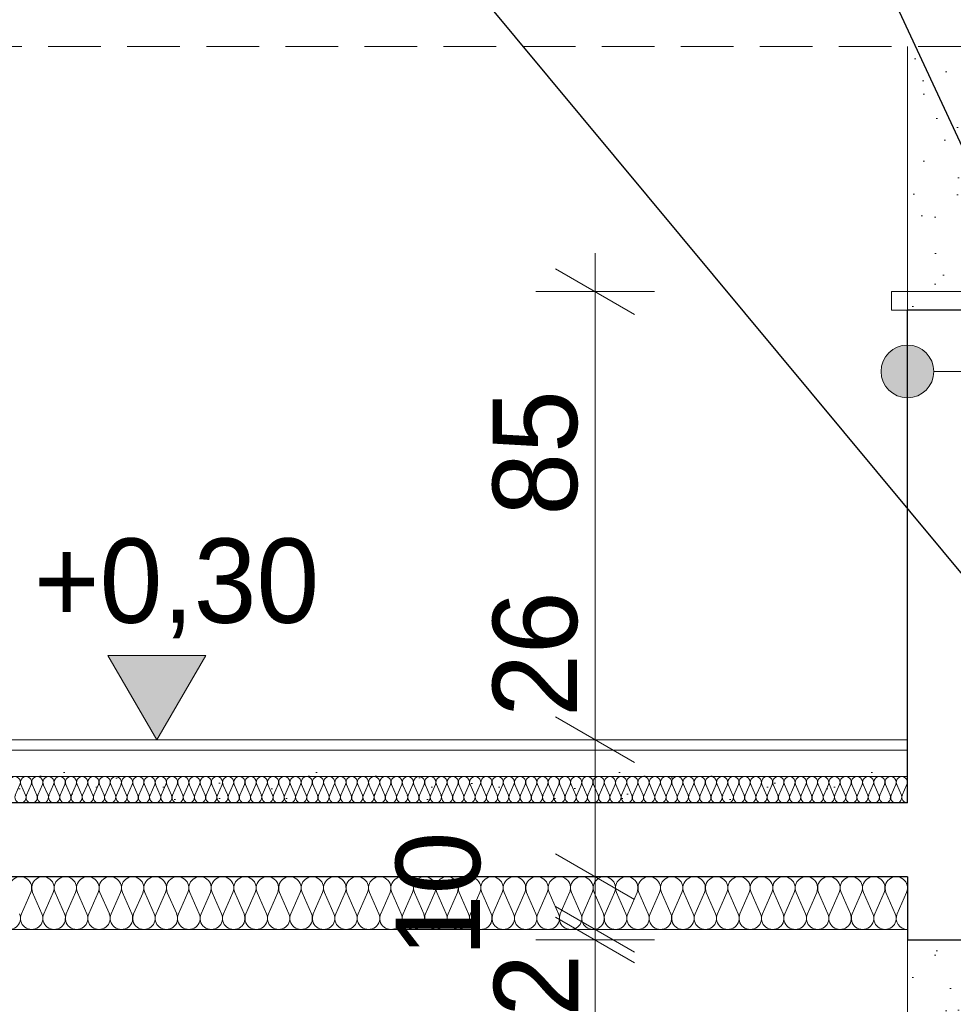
# Model space of a CAD drawing. Extents: x -264238 to -24649, y 31125 to 167795.
# Tile 17 of 256: x -237542 to -235771, y 78808 to 80676. Entities that reach past the tile are written whole.
import ezdxf

# ---------------------------------------------------------------- set-up
doc = ezdxf.new("R2010")
doc.units = 0
doc.header["$MEASUREMENT"] = 0
doc.linetypes.add('Krawędzie ukryte', pattern=[150, 100, -50])
for name, color, linetype, lineweight in [('A-Opisy_Nr_Pióra__21', 7, 'Continuous', 9), ('Arch opisy_Nr_Pióra__21', 7, 'Continuous', 9), ('Arch wymiary_Nr_Pióra__21', 7, 'Continuous', 9), ('arch wypelnienia_Nr_Pióra__101', 8, 'Continuous', 13), ('INWENT WYMIARY_Nr_Pióra__21', 7, 'Continuous', 9), ('INWENT.ŚCIANY_Nr_Pióra__1', 7, 'Continuous', 25), ('INWENT.ŚCIANY_Nr_Pióra__21', 7, 'Continuous', 9), ('INWENT.ŚCIANY_Nr_Pióra__5', 7, 'Continuous', 13), ('Istniejące stropy_Nr_Pióra__1', 7, 'Continuous', 25), ('Istniejące stropy_Nr_Pióra__5', 7, 'Continuous', 13)]:
    doc.layers.add(name, color=color, linetype=linetype, lineweight=lineweight)
for name, color, linetype in [('Arch ocieplenie', 7, 'Continuous'), ('Arch opisy', 7, 'Continuous'), ('Arch wymiary', 7, 'Continuous'), ('INWENT WYMIARY', 7, 'Continuous')]:
    doc.layers.add(name, color=color, linetype=linetype)
for name, color, linetype, lineweight, true_color in [('Arch ocieplenie_Nr_Pióra__25', 7, 'Continuous', 13, 0x40a5ff), ('Arch ocieplenie_Nr_Pióra__4', 7, 'Continuous', 9, 0x029e21), ('Arch okna_Nr_Pióra__4', 7, 'Continuous', 9, 0x029e21), ('Arch stropy_Nr_Pióra__25', 7, 'Continuous', 13, 0x40a5ff)]:
    doc.layers.add(name, color=color, linetype=linetype, lineweight=lineweight, true_color=true_color)
doc.styles.add('GENERATED_STYLE_1', font='txt')
doc.dimstyles.new('GENERATED_STYLE__13', dxfattribs={"dimtxt": 0.18, "dimasz": 273.6, "dimexe": 0.18, "dimexo": 0.0625, "dimgap": 0.09, "dimtad": 0, "dimtih": 1, "dimtoh": 1, "dimdec": 4, "dimzin": 0, "dimdsep": 46, "dimcen": 0.09, "dimadec": 0, "dimazin": 0, "dimtfac": 1, "dimtdec": 4, "dimtmove": 0, "dimatfit": 3, "dimldrblk": 'ARROWHEAD_5', "dimfxl": 0, "dimtolj": 1, "dimtzin": 0, "dimarcsym": 0})
doc.dimstyles.new('GENERATED_STYLE__15', dxfattribs={"dimtxt": 0.18, "dimasz": 145.92, "dimexe": 0.18, "dimexo": 0.0625, "dimgap": 0.09, "dimtad": 0, "dimtih": 1, "dimtoh": 1, "dimdec": 4, "dimzin": 0, "dimdsep": 46, "dimcen": 0.09, "dimadec": 0, "dimazin": 0, "dimtfac": 1, "dimtdec": 4, "dimtmove": 0, "dimatfit": 3, "dimldrblk": 'ARROWHEAD_5', "dimfxl": 0, "dimtolj": 1, "dimtzin": 0, "dimarcsym": 0})
doc.dimstyles.new('GENERATED_STYLE__2', dxfattribs={"dimtxt": 160.000002, "dimasz": 114, "dimexe": 0.18, "dimexo": 0, "dimgap": 0.09, "dimtad": 1, "dimdec": 0, "dimlfac": 0.1, "dimzin": 0, "dimdsep": 46, "dimtxsty": 'GENERATED_STYLE_1', "dimblk": 'ARROWHEAD_2', "dimblk1": 'ARROWHEAD_2', "dimblk2": 'ARROWHEAD_2', "dimcen": 0.09, "dimclrd": 7, "dimclre": 7, "dimclrt": 7, "dimazin": 0, "dimtfac": 1, "dimtdec": 4, "dimtmove": 0, "dimatfit": 3, "dimfxl": 0, "dimtolj": 1, "dimtzin": 0, "dimarcsym": 0})
pattern_1 = [(45, (0, 200), (-63.63961, 63.63961), [0, -60, 0, -90]), (110, (200, 200), (84.572336, 30.781813), [0, -44, 0, -76])]

# ---------------------------------------------------------------- blocks, each defined once
blk = doc.blocks.new('Izolacja cieplna 14_202', base_point=(-239138.4, 79189.6))
at = {"layer": 'Arch ocieplenie_Nr_Pióra__25', "linetype": 'Continuous'}
for p, q in [((-237550.8, 79204.5), (-237541.9, 79224.7)), ((-237540.1, 79224.7), (-237531.3, 79204.5)), ((-237529.5, 79204.5), (-237520.6, 79224.7)), ((-237518.8, 79224.7), (-237510, 79204.5)), ((-237508.2, 79204.5), (-237499.3, 79224.7)), ((-237497.6, 79224.7), (-237488.7, 79204.5)), ((-237486.9, 79204.5), (-237478, 79224.7)), ((-237476.3, 79224.7), (-237467.4, 79204.5)), ((-237465.6, 79204.5), (-237456.7, 79224.7)), ((-237455, 79224.7), (-237446.1, 79204.5)), ((-237444.3, 79204.5), (-237435.4, 79224.7)), ((-237433.7, 79224.7), (-237424.8, 79204.5)), ((-237423, 79204.5), (-237414.1, 79224.7)), ((-237412.4, 79224.7), (-237403.5, 79204.5)), ((-237401.7, 79204.5), (-237392.8, 79224.7)), ((-237391.1, 79224.7), (-237382.2, 79204.5)), ((-237380.4, 79204.5), (-237371.5, 79224.7)), ((-237369.8, 79224.7), (-237360.9, 79204.5)), ((-237359.1, 79204.5), (-237350.2, 79224.7)), ((-237348.5, 79224.7), (-237339.6, 79204.5)), ((-237337.8, 79204.5), (-237329, 79224.7)), ((-237327.2, 79224.7), (-237318.3, 79204.5)), ((-237316.5, 79204.5), (-237307.7, 79224.7)), ((-237305.9, 79224.7), (-237297, 79204.5)), ((-237295.2, 79204.5), (-237286.4, 79224.7)), ((-237284.6, 79224.7), (-237275.7, 79204.5)), ((-237273.9, 79204.5), (-237265.1, 79224.7)), ((-237263.3, 79224.7), (-237254.4, 79204.5)), ((-237252.6, 79204.5), (-237243.8, 79224.7)), ((-237242, 79224.7), (-237233.1, 79204.5)), ((-237231.3, 79204.5), (-237222.5, 79224.7)), ((-237220.7, 79224.7), (-237211.8, 79204.5)), ((-237210, 79204.5), (-237201.2, 79224.7)), ((-237199.4, 79224.7), (-237190.5, 79204.5)), ((-237188.7, 79204.5), (-237179.9, 79224.7)), ((-237178.1, 79224.7), (-237169.2, 79204.5)), ((-237167.4, 79204.5), (-237158.6, 79224.7)), ((-237156.8, 79224.7), (-237147.9, 79204.5)), ((-237146.1, 79204.5), (-237137.3, 79224.7)), ((-237135.5, 79224.7), (-237126.6, 79204.5)), ((-237124.8, 79204.5), (-237116, 79224.7)), ((-237114.2, 79224.7), (-237105.3, 79204.5)), ((-237103.5, 79204.5), (-237094.7, 79224.7)), ((-237092.9, 79224.7), (-237084, 79204.5)), ((-237082.2, 79204.5), (-237073.4, 79224.7)), ((-237071.6, 79224.7), (-237062.7, 79204.5)), ((-237060.9, 79204.5), (-237052.1, 79224.7)), ((-237050.3, 79224.7), (-237041.4, 79204.5)), ((-237039.6, 79204.5), (-237030.8, 79224.7)), ((-237029, 79224.7), (-237020.1, 79204.5)), ((-237018.3, 79204.5), (-237009.5, 79224.7)), ((-237007.7, 79224.7), (-236998.8, 79204.5)), ((-236997, 79204.5), (-236988.2, 79224.7)), ((-236986.4, 79224.7), (-236977.5, 79204.5)), ((-236975.7, 79204.5), (-236966.9, 79224.7)), ((-236965.1, 79224.7), (-236956.2, 79204.5)), ((-236954.4, 79204.5), (-236945.6, 79224.7)), ((-236943.8, 79224.7), (-236934.9, 79204.5)), ((-236933.1, 79204.5), (-236924.3, 79224.7)), ((-236922.5, 79224.7), (-236913.6, 79204.5)), ((-236911.8, 79204.5), (-236903, 79224.7)), ((-236901.2, 79224.7), (-236892.3, 79204.5)), ((-236890.5, 79204.5), (-236881.7, 79224.7)), ((-236879.9, 79224.7), (-236871, 79204.5)), ((-236869.2, 79204.5), (-236860.4, 79224.7)), ((-236858.6, 79224.7), (-236849.7, 79204.5)), ((-236847.9, 79204.5), (-236839.1, 79224.7)), ((-236837.3, 79224.7), (-236828.4, 79204.5)), ((-236826.6, 79204.5), (-236817.8, 79224.7)), ((-236816, 79224.7), (-236807.1, 79204.5)), ((-236805.3, 79204.5), (-236796.5, 79224.7)), ((-236794.7, 79224.7), (-236785.8, 79204.5)), ((-236784, 79204.5), (-236775.2, 79224.7)), ((-236773.4, 79224.7), (-236764.5, 79204.5)), ((-236762.7, 79204.5), (-236753.9, 79224.7)), ((-236752.1, 79224.7), (-236743.2, 79204.5)), ((-236741.4, 79204.5), (-236732.6, 79224.7)), ((-236730.8, 79224.7), (-236721.9, 79204.5)), ((-236720.1, 79204.5), (-236711.3, 79224.7)), ((-236709.5, 79224.7), (-236700.6, 79204.5)), ((-236698.8, 79204.5), (-236690, 79224.7)), ((-236688.2, 79224.7), (-236679.3, 79204.5)), ((-236677.6, 79204.5), (-236668.7, 79224.7)), ((-236666.9, 79224.7), (-236658, 79204.5)), ((-236656.3, 79204.5), (-236647.4, 79224.7)), ((-236645.6, 79224.7), (-236636.7, 79204.5)), ((-236635, 79204.5), (-236626.1, 79224.7)), ((-236624.3, 79224.7), (-236615.4, 79204.5)), ((-236613.7, 79204.5), (-236604.8, 79224.7)), ((-236603, 79224.7), (-236594.1, 79204.5)), ((-236592.4, 79204.5), (-236583.5, 79224.7)), ((-236581.7, 79224.7), (-236572.8, 79204.5)), ((-236571.1, 79204.5), (-236562.2, 79224.7)), ((-236560.4, 79224.7), (-236551.5, 79204.5)), ((-236549.8, 79204.5), (-236540.9, 79224.7)), ((-236539.1, 79224.7), (-236530.2, 79204.5)), ((-236528.5, 79204.5), (-236519.6, 79224.7)), ((-236517.8, 79224.7), (-236509, 79204.5)), ((-236507.2, 79204.5), (-236498.3, 79224.7)), ((-236496.5, 79224.7), (-236487.7, 79204.5)), ((-236485.9, 79204.5), (-236477, 79224.7)), ((-236475.2, 79224.7), (-236466.4, 79204.5)), ((-236464.6, 79204.5), (-236455.7, 79224.7)), ((-236453.9, 79224.7), (-236445.1, 79204.5)), ((-236443.3, 79204.5), (-236434.4, 79224.7)), ((-236432.6, 79224.7), (-236423.8, 79204.5)), ((-236422, 79204.5), (-236413.1, 79224.7)), ((-236411.3, 79224.7), (-236402.5, 79204.5)), ((-236400.7, 79204.5), (-236391.8, 79224.7)), ((-236390, 79224.7), (-236381.2, 79204.5)), ((-236379.4, 79204.5), (-236370.5, 79224.7)), ((-236368.7, 79224.7), (-236359.9, 79204.5)), ((-236358.1, 79204.5), (-236349.2, 79224.7)), ((-236347.4, 79224.7), (-236338.6, 79204.5)), ((-236336.8, 79204.5), (-236327.9, 79224.7)), ((-236326.1, 79224.7), (-236317.3, 79204.5)), ((-236315.5, 79204.5), (-236306.6, 79224.7)), ((-236304.8, 79224.7), (-236296, 79204.5)), ((-236294.2, 79204.5), (-236285.3, 79224.7)), ((-236283.5, 79224.7), (-236274.7, 79204.5)), ((-236272.9, 79204.5), (-236264, 79224.7)), ((-236262.2, 79224.7), (-236253.4, 79204.5)), ((-236251.6, 79204.5), (-236242.7, 79224.7)), ((-236240.9, 79224.7), (-236232.1, 79204.5)), ((-236230.3, 79204.5), (-236221.4, 79224.7)), ((-236219.6, 79224.7), (-236210.8, 79204.5)), ((-236209, 79204.5), (-236200.1, 79224.7)), ((-236198.3, 79224.7), (-236189.5, 79204.5)), ((-236187.7, 79204.5), (-236178.8, 79224.7)), ((-236177, 79224.7), (-236168.2, 79204.5)), ((-236166.4, 79204.5), (-236157.5, 79224.7)), ((-236155.7, 79224.7), (-236146.9, 79204.5)), ((-236145.1, 79204.5), (-236136.2, 79224.7)), ((-236134.4, 79224.7), (-236125.6, 79204.5)), ((-236123.8, 79204.5), (-236114.9, 79224.7)), ((-236113.1, 79224.7), (-236104.3, 79204.5)), ((-236102.5, 79204.5), (-236093.6, 79224.7)), ((-236091.8, 79224.7), (-236083, 79204.5)), ((-236081.2, 79204.5), (-236072.3, 79224.7)), ((-236070.5, 79224.7), (-236061.7, 79204.5)), ((-236059.9, 79204.5), (-236051, 79224.7)), ((-236049.2, 79224.7), (-236040.4, 79204.5)), ((-236038.6, 79204.5), (-236029.7, 79224.7)), ((-236027.9, 79224.7), (-236019.1, 79204.5)), ((-236017.3, 79204.5), (-236008.4, 79224.7)), ((-236006.6, 79224.7), (-235997.8, 79204.5)), ((-235996, 79204.5), (-235987.1, 79224.7)), ((-235985.3, 79224.7), (-235976.5, 79204.5)), ((-235974.7, 79204.5), (-235965.8, 79224.7)), ((-235964, 79224.7), (-235955.2, 79204.5)), ((-235953.4, 79204.5), (-235944.5, 79224.7)), ((-235942.7, 79224.7), (-235933.9, 79204.5)), ((-235932.1, 79204.5), (-235923.2, 79224.7)), ((-235921.4, 79224.7), (-235912.6, 79204.5)), ((-235910.8, 79204.5), (-235901.9, 79224.7)), ((-235900.1, 79224.7), (-235891.3, 79204.5)), ((-235889.5, 79204.5), (-235880.6, 79224.7)), ((-235878.8, 79224.7), (-235870, 79204.5)), ((-235868.2, 79204.5), (-235859.3, 79224.7))]:
    blk.add_line(p, q, dxfattribs=at)
for centre, start_param, end_param in [((-237551.7, 79228.9), 5.870392, 9.837571), ((-237530.4, 79228.9), 5.870392, 9.837571), ((-237509.1, 79228.9), 5.870392, 9.837571), ((-237487.8, 79228.9), 5.870392, 9.837571), ((-237466.5, 79228.9), 5.870392, 9.837571), ((-237445.2, 79228.9), 5.870392, 9.837571), ((-237423.9, 79228.9), 5.870392, 9.837571), ((-237402.6, 79228.9), 5.870392, 9.837571), ((-237381.3, 79228.9), 5.870392, 9.837571), ((-237360, 79228.9), 5.870392, 9.837571), ((-237338.7, 79228.9), 5.870392, 9.837571), ((-237317.4, 79228.9), 5.870392, 9.837571), ((-237296.1, 79228.9), 5.870392, 9.837571), ((-237274.8, 79228.9), 5.870392, 9.837571), ((-237253.5, 79228.9), 5.870392, 9.837571), ((-237232.2, 79228.9), 5.870392, 9.837571), ((-237210.9, 79228.9), 5.870392, 9.837571), ((-237189.6, 79228.9), 5.870392, 9.837571), ((-237168.3, 79228.9), 5.870392, 9.837571), ((-237147, 79228.9), 5.870392, 9.837571), ((-237125.7, 79228.9), 5.870392, 9.837571), ((-237104.4, 79228.9), 5.870392, 9.837571), ((-237083.1, 79228.9), 5.870392, 9.837571), ((-237061.8, 79228.9), 5.870392, 9.837571), ((-237040.5, 79228.9), 5.870392, 9.837571), ((-237019.2, 79228.9), 5.870392, 9.837571), ((-236997.9, 79228.9), 5.870392, 9.837571), ((-236976.6, 79228.9), 5.870392, 9.837571), ((-236955.3, 79228.9), 5.870392, 9.837571), ((-236934, 79228.9), 5.870392, 9.837571), ((-236912.7, 79228.9), 5.870392, 9.837571), ((-236891.4, 79228.9), 5.870392, 9.837571), ((-236870.1, 79228.9), 5.870392, 9.837571), ((-236848.8, 79228.9), 5.870392, 9.837571), ((-236827.5, 79228.9), 5.870392, 9.837571), ((-236806.2, 79228.9), 5.870392, 9.837571), ((-236784.9, 79228.9), 5.870392, 9.837571), ((-236763.6, 79228.9), 5.870392, 9.837571), ((-236742.3, 79228.9), 5.870392, 9.837571), ((-236721, 79228.9), 5.870392, 9.837571), ((-236699.7, 79228.9), 5.870392, 9.837571), ((-236678.4, 79228.9), 5.870392, 9.837571), ((-236657.1, 79228.9), 5.870392, 9.837571), ((-236635.8, 79228.9), 5.870392, 9.837571), ((-236614.5, 79228.9), 5.870392, 9.837571), ((-236593.3, 79228.9), 5.870392, 9.837571), ((-236572, 79228.9), 5.870392, 9.837571), ((-236550.7, 79228.9), 5.870392, 9.837571), ((-236529.4, 79228.9), 5.870392, 9.837571), ((-236508.1, 79228.9), 5.870392, 9.837571), ((-236486.8, 79228.9), 5.870392, 9.837571), ((-236465.5, 79228.9), 5.870392, 9.837571), ((-236444.2, 79228.9), 5.870392, 9.837571), ((-236422.9, 79228.9), 5.870392, 9.837571), ((-236401.6, 79228.9), 5.870392, 9.837571), ((-236380.3, 79228.9), 5.870392, 9.837571), ((-236359, 79228.9), 5.870392, 9.837571), ((-236337.7, 79228.9), 5.870392, 9.837571), ((-236316.4, 79228.9), 5.870392, 9.837571), ((-236295.1, 79228.9), 5.870392, 9.837571), ((-236273.8, 79228.9), 5.870392, 9.837571), ((-236252.5, 79228.9), 5.870392, 9.837571), ((-236231.2, 79228.9), 5.870392, 9.837571), ((-236209.9, 79228.9), 5.870392, 9.837571), ((-236188.6, 79228.9), 5.870392, 9.837571), ((-236167.3, 79228.9), 5.870392, 9.837571), ((-236146, 79228.9), 5.870392, 9.837571), ((-236124.7, 79228.9), 5.870392, 9.837571), ((-236103.4, 79228.9), 5.870392, 9.837571), ((-236082.1, 79228.9), 5.870392, 9.837571), ((-236060.8, 79228.9), 5.870392, 9.837571), ((-236039.5, 79228.9), 5.870392, 9.837571), ((-236018.2, 79228.9), 5.870392, 9.837571), ((-235996.9, 79228.9), 5.870392, 9.837571), ((-235975.6, 79228.9), 5.870392, 9.837571), ((-235954.3, 79228.9), 5.870392, 9.837571), ((-235933, 79228.9), 5.870392, 9.837571), ((-235911.7, 79228.9), 5.870392, 9.837571), ((-235890.4, 79228.9), 5.870392, 9.837571), ((-235869.1, 79228.9), 5.870392, 9.837571), ((-237541, 79200.2), 2.7288, 6.695979), ((-237519.7, 79200.2), 2.7288, 6.695979), ((-237498.4, 79200.2), 2.7288, 6.695979), ((-237477.1, 79200.2), 2.7288, 6.695979), ((-237455.8, 79200.2), 2.7288, 6.695979), ((-237434.5, 79200.2), 2.7288, 6.695979), ((-237413.3, 79200.2), 2.7288, 6.695979), ((-237392, 79200.2), 2.7288, 6.695979), ((-237370.7, 79200.2), 2.7288, 6.695979), ((-237349.4, 79200.2), 2.7288, 6.695979), ((-237328.1, 79200.2), 2.7288, 6.695979), ((-237306.8, 79200.2), 2.7288, 6.695979), ((-237285.5, 79200.2), 2.7288, 6.695979), ((-237264.2, 79200.2), 2.7288, 6.695979), ((-237242.9, 79200.2), 2.7288, 6.695979), ((-237221.6, 79200.2), 2.7288, 6.695979), ((-237200.3, 79200.2), 2.7288, 6.695979), ((-237179, 79200.2), 2.7288, 6.695979), ((-237157.7, 79200.2), 2.7288, 6.695979), ((-237136.4, 79200.2), 2.7288, 6.695979), ((-237115.1, 79200.2), 2.7288, 6.695979), ((-237093.8, 79200.2), 2.7288, 6.695979), ((-237072.5, 79200.2), 2.7288, 6.695979), ((-237051.2, 79200.2), 2.7288, 6.695979), ((-237029.9, 79200.2), 2.7288, 6.695979), ((-237008.6, 79200.2), 2.7288, 6.695979), ((-236987.3, 79200.2), 2.7288, 6.695979), ((-236966, 79200.2), 2.7288, 6.695979), ((-236944.7, 79200.2), 2.7288, 6.695979), ((-236923.4, 79200.2), 2.7288, 6.695979), ((-236902.1, 79200.2), 2.7288, 6.695979), ((-236880.8, 79200.2), 2.7288, 6.695979), ((-236859.5, 79200.2), 2.7288, 6.695979), ((-236838.2, 79200.2), 2.7288, 6.695979), ((-236816.9, 79200.2), 2.7288, 6.695979), ((-236795.6, 79200.2), 2.7288, 6.695979), ((-236774.3, 79200.2), 2.7288, 6.695979), ((-236753, 79200.2), 2.7288, 6.695979), ((-236731.7, 79200.2), 2.7288, 6.695979), ((-236710.4, 79200.2), 2.7288, 6.695979), ((-236689.1, 79200.2), 2.7288, 6.695979), ((-236667.8, 79200.2), 2.7288, 6.695979), ((-236646.5, 79200.2), 2.7288, 6.695979), ((-236625.2, 79200.2), 2.7288, 6.695979), ((-236603.9, 79200.2), 2.7288, 6.695979), ((-236582.6, 79200.2), 2.7288, 6.695979), ((-236561.3, 79200.2), 2.7288, 6.695979), ((-236540, 79200.2), 2.7288, 6.695979), ((-236518.7, 79200.2), 2.7288, 6.695979), ((-236497.4, 79200.2), 2.7288, 6.695979), ((-236476.1, 79200.2), 2.7288, 6.695979), ((-236454.8, 79200.2), 2.7288, 6.695979), ((-236433.5, 79200.2), 2.7288, 6.695979), ((-236412.2, 79200.2), 2.7288, 6.695979), ((-236390.9, 79200.2), 2.7288, 6.695979), ((-236369.6, 79200.2), 2.7288, 6.695979), ((-236348.3, 79200.2), 2.7288, 6.695979), ((-236327, 79200.2), 2.7288, 6.695979), ((-236305.7, 79200.2), 2.7288, 6.695979), ((-236284.4, 79200.2), 2.7288, 6.695979), ((-236263.1, 79200.2), 2.7288, 6.695979), ((-236241.8, 79200.2), 2.7288, 6.695979), ((-236220.5, 79200.2), 2.7288, 6.695979), ((-236199.2, 79200.2), 2.7288, 6.695979), ((-236177.9, 79200.2), 2.7288, 6.695979), ((-236156.6, 79200.2), 2.7288, 6.695979), ((-236135.3, 79200.2), 2.7288, 6.695979), ((-236114, 79200.2), 2.7288, 6.695979), ((-236092.7, 79200.2), 2.7288, 6.695979), ((-236071.4, 79200.2), 2.7288, 6.695979), ((-236050.1, 79200.2), 2.7288, 6.695979), ((-236028.8, 79200.2), 2.7288, 6.695979), ((-236007.5, 79200.2), 2.7288, 6.695979), ((-235986.2, 79200.2), 2.7288, 6.695979), ((-235964.9, 79200.2), 2.7288, 6.695979), ((-235943.6, 79200.2), 2.7288, 6.695979), ((-235922.3, 79200.2), 2.7288, 6.695979), ((-235901, 79200.2), 2.7288, 6.695979), ((-235879.7, 79200.2), 2.7288, 6.695979), ((-235858.4, 79200.2), 2.7288, 4.712389)]:
    blk.add_ellipse(centre, major_axis=(10.6, 0), ratio=0.99855, start_param=start_param, end_param=end_param, dxfattribs=at)
blk = doc.blocks.new('Izolacja cieplna 14_208', base_point=(-235858.4, 78949.6))
at = {"layer": 'Arch ocieplenie_Nr_Pióra__4', "linetype": 'Continuous'}
for p, q in [((-237521.5, 79019.8), (-237539.3, 78979.4)), ((-237500.2, 78979.4), (-237518, 79019.8)), ((-237478.9, 79019.8), (-237496.7, 78979.4)), ((-237457.6, 78979.4), (-237475.4, 79019.8)), ((-237436.3, 79019.8), (-237454.1, 78979.4)), ((-237415, 78979.4), (-237432.8, 79019.8)), ((-237393.7, 79019.8), (-237411.5, 78979.4)), ((-237372.4, 78979.4), (-237390.2, 79019.8)), ((-237351.1, 79019.8), (-237368.9, 78979.4)), ((-237329.8, 78979.4), (-237347.6, 79019.8)), ((-237308.5, 79019.8), (-237326.3, 78979.4)), ((-237287.2, 78979.4), (-237305, 79019.8)), ((-237265.9, 79019.8), (-237283.7, 78979.4)), ((-237244.6, 78979.4), (-237262.4, 79019.8)), ((-237223.4, 79019.8), (-237241.1, 78979.4)), ((-237202.1, 78979.4), (-237219.8, 79019.8)), ((-237180.8, 79019.8), (-237198.5, 78979.4)), ((-237159.5, 78979.4), (-237177.2, 79019.8)), ((-237138.2, 79019.8), (-237155.9, 78979.4)), ((-237116.9, 78979.4), (-237134.6, 79019.8)), ((-237095.6, 79019.8), (-237113.3, 78979.4)), ((-237074.3, 78979.4), (-237092, 79019.8)), ((-237053, 79019.8), (-237070.7, 78979.4)), ((-237031.7, 78979.4), (-237049.4, 79019.8)), ((-237010.4, 79019.8), (-237028.1, 78979.4)), ((-236989.1, 78979.4), (-237006.8, 79019.8)), ((-236967.8, 79019.8), (-236985.5, 78979.4)), ((-236946.5, 78979.4), (-236964.2, 79019.8)), ((-236925.2, 79019.8), (-236942.9, 78979.4)), ((-236903.9, 78979.4), (-236921.6, 79019.8)), ((-236882.6, 79019.8), (-236900.3, 78979.4)), ((-236861.3, 78979.4), (-236879, 79019.8)), ((-236840, 79019.8), (-236857.7, 78979.4)), ((-236818.7, 78979.4), (-236836.4, 79019.8)), ((-236797.4, 79019.8), (-236815.1, 78979.4)), ((-236776.1, 78979.4), (-236793.8, 79019.8)), ((-236754.8, 79019.8), (-236772.5, 78979.4)), ((-236733.5, 78979.4), (-236751.2, 79019.8)), ((-236712.2, 79019.8), (-236729.9, 78979.4)), ((-236690.9, 78979.4), (-236708.6, 79019.8)), ((-236669.6, 79019.8), (-236687.3, 78979.4)), ((-236648.3, 78979.4), (-236666, 79019.8)), ((-236627, 79019.8), (-236644.7, 78979.4)), ((-236605.7, 78979.4), (-236623.4, 79019.8)), ((-236584.4, 79019.8), (-236602.1, 78979.4)), ((-236563.1, 78979.4), (-236580.8, 79019.8)), ((-236541.8, 79019.8), (-236559.5, 78979.4)), ((-236520.5, 78979.4), (-236538.2, 79019.8)), ((-236499.2, 79019.8), (-236516.9, 78979.4)), ((-236477.9, 78979.4), (-236495.6, 79019.8)), ((-236456.6, 79019.8), (-236474.3, 78979.4)), ((-236435.3, 78979.4), (-236453, 79019.8)), ((-236414, 79019.8), (-236431.7, 78979.4)), ((-236392.7, 78979.4), (-236410.4, 79019.8)), ((-236371.4, 79019.8), (-236389.1, 78979.4)), ((-236350.1, 78979.4), (-236367.8, 79019.8)), ((-236328.8, 79019.8), (-236346.5, 78979.4)), ((-236307.5, 78979.4), (-236325.2, 79019.8)), ((-236286.2, 79019.8), (-236303.9, 78979.4)), ((-236264.9, 78979.4), (-236282.6, 79019.8)), ((-236243.6, 79019.8), (-236261.3, 78979.4)), ((-236222.3, 78979.4), (-236240, 79019.8)), ((-236201, 79019.8), (-236218.7, 78979.4)), ((-236179.7, 78979.4), (-236197.4, 79019.8)), ((-236158.4, 79019.8), (-236176.1, 78979.4)), ((-236137.1, 78979.4), (-236154.8, 79019.8)), ((-236115.8, 79019.8), (-236133.5, 78979.4)), ((-236094.5, 78979.4), (-236112.2, 79019.8)), ((-236073.2, 79019.8), (-236090.9, 78979.4)), ((-236051.9, 78979.4), (-236069.6, 79019.8)), ((-236030.6, 79019.8), (-236048.3, 78979.4)), ((-236009.3, 78979.4), (-236027, 79019.8)), ((-235988, 79019.8), (-236005.7, 78979.4)), ((-235966.7, 78979.4), (-235984.4, 79019.8)), ((-235945.4, 79019.8), (-235963.1, 78979.4)), ((-235924.1, 78979.4), (-235941.8, 79019.8)), ((-235902.8, 79019.8), (-235920.6, 78979.4)), ((-235881.5, 78979.4), (-235899.3, 79019.8)), ((-235860.2, 79019.8), (-235878, 78979.4))]:
    blk.add_line(p, q, dxfattribs=at)
for centre, start_param, end_param in [((-237541, 79028.3), 2.728799, 6.695979), ((-237498.4, 79028.3), 2.728799, 6.695979), ((-237455.8, 79028.3), 2.728799, 6.695979), ((-237413.2, 79028.3), 2.728799, 6.695979), ((-237370.7, 79028.3), 2.728799, 6.695979), ((-237328.1, 79028.3), 2.728799, 6.695979), ((-237285.5, 79028.3), 2.728799, 6.695979), ((-237242.9, 79028.3), 2.728799, 6.695979), ((-237200.3, 79028.3), 2.728799, 6.695979), ((-237157.7, 79028.3), 2.728799, 6.695979), ((-237115.1, 79028.3), 2.728799, 6.695979), ((-237072.5, 79028.3), 2.728799, 6.695979), ((-237029.9, 79028.3), 2.728799, 6.695979), ((-236987.3, 79028.3), 2.728799, 6.695979), ((-236944.7, 79028.3), 2.728799, 6.695979), ((-236902.1, 79028.3), 2.728799, 6.695979), ((-236859.5, 79028.3), 2.728799, 6.695979), ((-236816.9, 79028.3), 2.728799, 6.695979), ((-236774.3, 79028.3), 2.728799, 6.695979), ((-236731.7, 79028.3), 2.728799, 6.695979), ((-236689.1, 79028.3), 2.728799, 6.695979), ((-236646.5, 79028.3), 2.728799, 6.695979), ((-236603.9, 79028.3), 2.728799, 6.695979), ((-236561.3, 79028.3), 2.728799, 6.695979), ((-236518.7, 79028.3), 2.728799, 6.695979), ((-236476.1, 79028.3), 2.728799, 6.695979), ((-236433.5, 79028.3), 2.728799, 6.695979), ((-236390.9, 79028.3), 2.728799, 6.695979), ((-236348.3, 79028.3), 2.728799, 6.695979), ((-236305.7, 79028.3), 2.728799, 6.695979), ((-236263.1, 79028.3), 2.728799, 6.695979), ((-236220.5, 79028.3), 2.728799, 6.695979), ((-236177.9, 79028.3), 2.728799, 6.695979), ((-236135.3, 79028.3), 2.728799, 6.695979), ((-236092.7, 79028.3), 2.728799, 6.695979), ((-236050.1, 79028.3), 2.728799, 6.695979), ((-236007.5, 79028.3), 2.728799, 6.695979), ((-235964.9, 79028.3), 2.728799, 6.695979), ((-235922.3, 79028.3), 2.728799, 6.695979), ((-235879.7, 79028.3), 2.728799, 6.695979), ((-237562.3, 78970.8), 5.870392, 9.837571), ((-237519.7, 78970.8), 5.870392, 9.837571), ((-237477.1, 78970.8), 5.870392, 9.837571), ((-237434.5, 78970.8), 5.870392, 9.837571), ((-237392, 78970.8), 5.870392, 9.837571), ((-237349.4, 78970.8), 5.870392, 9.837571), ((-237306.8, 78970.8), 5.870392, 9.837571), ((-237264.2, 78970.8), 5.870392, 9.837571), ((-237221.6, 78970.8), 5.870392, 9.837571), ((-237179, 78970.8), 5.870392, 9.837571), ((-237136.4, 78970.8), 5.870392, 9.837571), ((-237093.8, 78970.8), 5.870392, 9.837571), ((-237051.2, 78970.8), 5.870392, 9.837571), ((-237008.6, 78970.8), 5.870392, 9.837571), ((-236966, 78970.8), 5.870392, 9.837571), ((-236923.4, 78970.8), 5.870392, 9.837571), ((-236880.8, 78970.8), 5.870392, 9.837571), ((-236838.2, 78970.8), 5.870392, 9.837571), ((-236795.6, 78970.8), 5.870392, 9.837571), ((-236753, 78970.8), 5.870392, 9.837571), ((-236710.4, 78970.8), 5.870392, 9.837571), ((-236667.8, 78970.8), 5.870392, 9.837571), ((-236625.2, 78970.8), 5.870392, 9.837571), ((-236582.6, 78970.8), 5.870392, 9.837571), ((-236540, 78970.8), 5.870392, 9.837571), ((-236497.4, 78970.8), 5.870392, 9.837571), ((-236454.8, 78970.8), 5.870392, 9.837571), ((-236412.2, 78970.8), 5.870392, 9.837571), ((-236369.6, 78970.8), 5.870392, 9.837571), ((-236327, 78970.8), 5.870392, 9.837571), ((-236284.4, 78970.8), 5.870392, 9.837571), ((-236241.8, 78970.8), 5.870392, 9.837571), ((-236199.2, 78970.8), 5.870392, 9.837571), ((-236156.6, 78970.8), 5.870392, 9.837571), ((-236114, 78970.8), 5.870392, 9.837571), ((-236071.4, 78970.8), 5.870392, 9.837571), ((-236028.8, 78970.8), 5.870392, 9.837571), ((-235986.2, 78970.8), 5.870392, 9.837571), ((-235943.6, 78970.8), 5.870392, 9.837571), ((-235901, 78970.8), 5.870392, 9.837571), ((-235858.4, 78970.8), 5.870392, 7.853982)]:
    blk.add_ellipse(centre, major_axis=(-21.3, 0), ratio=0.99855, start_param=start_param, end_param=end_param, dxfattribs=at)
blk = doc.blocks.new('Linia_104', base_point=(-235858.4, 80008.2))
at = {"layer": 'Arch opisy_Nr_Pióra__21', "linetype": 'Continuous'}
for points in [[(-235808.4, 80008.2), (-235812.3, 80027.3), (-235823.1, 80043.5), (-235839.3, 80054.4), (-235858.4, 80058.2), (-235877.6, 80054.4), (-235893.8, 80043.5), (-235904.6, 80027.3), (-235908.4, 80008.2), (-235904.6, 79989), (-235893.8, 79972.8), (-235877.6, 79962), (-235858.4, 79958.2), (-235839.3, 79962), (-235823.1, 79972.8), (-235812.3, 79989)], [(-235188.4, 80008.2), (-235192.3, 80027.3), (-235203.1, 80043.5), (-235219.3, 80054.4), (-235238.4, 80058.2), (-235257.6, 80054.4), (-235273.8, 80043.5), (-235284.6, 80027.3), (-235288.4, 80008.2), (-235284.6, 79989), (-235273.8, 79972.8), (-235257.6, 79962), (-235238.4, 79958.2), (-235219.3, 79962), (-235203.1, 79972.8), (-235192.3, 79989)]]:
    blk.add_hatch(color=256, dxfattribs=at).paths.add_polyline_path(points, flags=0)
blk.add_line((-235808.4, 80008.2), (-235288.4, 80008.2), dxfattribs=at)
for centre in [(-235858.4, 80008.2), (-235238.4, 80008.2)]:
    blk.add_circle(centre, 50, dxfattribs=at)
blk = doc.blocks.new('Wymiary_64', base_point=(-237282.3, 79309.6))
at = {"layer": 'INWENT WYMIARY_Nr_Pióra__21', "linetype": 'Continuous'}
blk.add_hatch(color=256, dxfattribs=at).paths.add_polyline_path([(-237282.3, 79309.6), (-237375.1, 79469.6), (-237189.5, 79469.6)], flags=0)
for p, q in [((-237282.3, 79309.6), (-237375.1, 79469.6)), ((-237375.1, 79469.6), (-237189.5, 79469.6)), ((-237189.5, 79469.6), (-237282.3, 79309.6)), ((-237282.3, 79309.6), (-237402.3, 79309.6)), ((-237282.3, 79309.6), (-237162.3, 79309.6))]:
    blk.add_line(p, q, dxfattribs=at)
at = {"layer": 'INWENT WYMIARY_Nr_Pióra__21', "insert": (-237515.7, 79501.6), "char_height": 160, "attachment_point": 7, "style": 'GENERATED_STYLE_1'}
blk.add_mtext('{+0,30}', dxfattribs=at)
blk = doc.blocks.new('*D1655')
at = {"layer": 'Arch wymiary_Nr_Pióra__21', "linetype": 'Continuous'}
for p, q in [((-236525.9, 78992.9), (-236375.9, 78906.3)), ((-236375.9, 78886.3), (-236525.9, 78972.9)), ((-236338.4, 78929.6), (-236563.4, 78929.6)), ((-236450.9, 76949.6), (-236450.9, 78929.6)), ((-236525.9, 76992.9), (-236375.9, 76906.3)), ((-236338.4, 76949.6), (-236563.4, 76949.6)), ((-236450.9, 76876.2), (-236450.9, 76949.6))]:
    blk.add_line(p, q, dxfattribs=at)
at = {"layer": 'Arch wymiary_Nr_Pióra__21', "char_height": 160, "attachment_point": 7, "rotation": 90, "style": 'GENERATED_STYLE_1'}
for s, insert in [('{85}', (-236482.9, 79734.6)), ('{26}', (-236482.9, 79352.9)), ('{10}', (-236666.9, 78897.2)), ('{2}', (-236482.9, 78783.8)), ('{198}', (-236482.9, 77734.8))]:
    blk.add_mtext(s, dxfattribs=dict(at, insert=insert))
blk = doc.blocks.new('ARROWHEAD_2')
at = {"color": 0, "linetype": 'Continuous', "lineweight": 0}
for p, q in [((-0.378, -0.655), (0.378, 0.655)), ((0, 0), (-1, 0))]:
    blk.add_line(p, q, dxfattribs=at)
blk = doc.blocks.new('*D1656')
at = {"layer": 'Arch wymiary_Nr_Pióra__21', "linetype": 'Continuous'}
for p, q in [((-236525.9, 78992.9), (-236375.9, 78906.3)), ((-236375.9, 78886.3), (-236525.9, 78972.9)), ((-236338.4, 78949.6), (-236563.4, 78949.6)), ((-236450.9, 78929.6), (-236450.9, 78949.6)), ((-236338.4, 78929.6), (-236563.4, 78929.6))]:
    blk.add_line(p, q, dxfattribs=at)
at = {"layer": 'Arch wymiary_Nr_Pióra__21', "char_height": 160, "attachment_point": 7, "rotation": 90, "style": 'GENERATED_STYLE_1'}
for s, insert in [('{85}', (-236482.9, 79734.6)), ('{26}', (-236482.9, 79352.9)), ('{10}', (-236666.9, 78897.2)), ('{2}', (-236482.9, 78783.8)), ('{198}', (-236482.9, 77734.8))]:
    blk.add_mtext(s, dxfattribs=dict(at, insert=insert))
blk = doc.blocks.new('*D1657')
at = {"layer": 'Arch wymiary_Nr_Pióra__21', "linetype": 'Continuous'}
for p, q in [((-236525.9, 79092.9), (-236375.9, 79006.3)), ((-236338.4, 79049.6), (-236563.4, 79049.6)), ((-236450.9, 78949.6), (-236450.9, 79049.6)), ((-236525.9, 78992.9), (-236375.9, 78906.3)), ((-236375.9, 78886.3), (-236525.9, 78972.9)), ((-236338.4, 78949.6), (-236563.4, 78949.6))]:
    blk.add_line(p, q, dxfattribs=at)
at = {"layer": 'Arch wymiary_Nr_Pióra__21', "char_height": 160, "attachment_point": 7, "rotation": 90, "style": 'GENERATED_STYLE_1'}
for s, insert in [('{85}', (-236482.9, 79734.6)), ('{26}', (-236482.9, 79352.9)), ('{10}', (-236666.9, 78897.2)), ('{2}', (-236482.9, 78783.8)), ('{198}', (-236482.9, 77734.8))]:
    blk.add_mtext(s, dxfattribs=dict(at, insert=insert))
blk = doc.blocks.new('*D1658')
at = {"layer": 'Arch wymiary_Nr_Pióra__21', "linetype": 'Continuous'}
for p, q in [((-236525.9, 79352.9), (-236375.9, 79266.3)), ((-236338.4, 79309.6), (-236563.4, 79309.6)), ((-236450.9, 79049.6), (-236450.9, 79309.6)), ((-236525.9, 79092.9), (-236375.9, 79006.3)), ((-236338.4, 79049.6), (-236563.4, 79049.6))]:
    blk.add_line(p, q, dxfattribs=at)
at = {"layer": 'Arch wymiary_Nr_Pióra__21', "char_height": 160, "attachment_point": 7, "rotation": 90, "style": 'GENERATED_STYLE_1'}
for s, insert in [('{85}', (-236482.9, 79734.6)), ('{26}', (-236482.9, 79352.9)), ('{10}', (-236666.9, 78897.2)), ('{2}', (-236482.9, 78783.8)), ('{198}', (-236482.9, 77734.8))]:
    blk.add_mtext(s, dxfattribs=dict(at, insert=insert))
blk = doc.blocks.new('*D1659')
at = {"layer": 'Arch wymiary_Nr_Pióra__21', "linetype": 'Continuous'}
for p, q in [((-236450.9, 80159.6), (-236450.9, 80232.9)), ((-236375.9, 80116.3), (-236525.9, 80202.9)), ((-236338.4, 80159.6), (-236563.4, 80159.6)), ((-236450.9, 79309.6), (-236450.9, 80159.6)), ((-236525.9, 79352.9), (-236375.9, 79266.3)), ((-236338.4, 79309.6), (-236563.4, 79309.6))]:
    blk.add_line(p, q, dxfattribs=at)
at = {"layer": 'Arch wymiary_Nr_Pióra__21', "char_height": 160, "attachment_point": 7, "rotation": 90, "style": 'GENERATED_STYLE_1'}
for s, insert in [('{85}', (-236482.9, 79734.6)), ('{26}', (-236482.9, 79352.9)), ('{10}', (-236666.9, 78897.2)), ('{2}', (-236482.9, 78783.8)), ('{198}', (-236482.9, 77734.8))]:
    blk.add_mtext(s, dxfattribs=dict(at, insert=insert))
blk = doc.blocks.new('ARROWHEAD_5')
at = {"color": 0, "linetype": 'Continuous', "lineweight": 0}
blk.add_line((0, 0), (-1, 0), dxfattribs=at)
blk.add_solid([(-1, 0.2679), (0, 0), (-1, -0.2679), (-1, 0.2679)], dxfattribs=at)

msp = doc.modelspace()

# ---------------------------------------------------------------- hatches: boundary and pattern name
at = {"layer": 'arch wypelnienia_Nr_Pióra__101', "linetype": 'Continuous'}
h = msp.add_hatch(dxfattribs=at)
h.set_pattern_fill('Cut_Stone', color=256, style=0, pattern_type=2)
h.set_pattern_definition(pattern_1)
h.paths.add_polyline_path([(-235438.4, 80624.8), (-235438.4, 80124.6), (-235858.4, 80124.6), (-235858.4, 80624.8)], flags=0)
h = msp.add_hatch(dxfattribs=at)
h.set_pattern_fill('Cut_Stone', color=256, style=0, pattern_type=2)
h.set_pattern_definition(pattern_1)
h.paths.add_polyline_path([(-235858.4, 79189.6), (-239138.4, 79189.6), (-239138.4, 79249.6), (-235858.4, 79249.6)], flags=0)
h = msp.add_hatch(dxfattribs=at)
h.set_pattern_fill('Cut_Stone', color=256, style=0, pattern_type=2)
h.set_pattern_definition(pattern_1)
h.paths.add_polyline_path([(-235858.4, 76949.6), (-235438.4, 76949.6), (-235438.4, 78929.6), (-235858.4, 78929.6)], flags=0)

# ---------------------------------------------------------------- linework, layer by layer
at = {"layer": 'Arch okna_Nr_Pióra__4', "linetype": 'Continuous'}
for p, q in [((-235888.4, 80159.6), (-235513.4, 80159.6)), ((-235888.4, 80124.6), (-235888.4, 80159.6)), ((-235858.4, 80124.6), (-235888.4, 80124.6))]:
    msp.add_line(p, q, dxfattribs=at)
at = {"layer": 'Arch stropy_Nr_Pióra__25', "linetype": 'Continuous'}
for p, q in [((-235858.4, 79309.6), (-239138.4, 79309.6)), ((-235858.4, 79289.6), (-239138.4, 79289.6)), ((-235858.4, 79239.6), (-239138.4, 79239.6)), ((-235858.4, 78949.6), (-239138.4, 78949.6))]:
    msp.add_line(p, q, dxfattribs=at)
at = {"layer": 'INWENT.ŚCIANY_Nr_Pióra__1', "linetype": 'Continuous'}
for p, q in [((-235438.4, 80124.6), (-235858.4, 80124.6)), ((-235858.4, 79189.6), (-235858.4, 80124.6)), ((-235858.4, 79049.6), (-235858.4, 78929.6)), ((-235858.4, 78929.6), (-235438.4, 78929.6))]:
    msp.add_line(p, q, dxfattribs=at)
at = {"layer": 'INWENT.ŚCIANY_Nr_Pióra__21', "linetype": 'Continuous'}
msp.add_line((-235858.4, 78929.6), (-235858.4, 76949.6), dxfattribs=at)
at = {"layer": 'INWENT.ŚCIANY_Nr_Pióra__5', "linetype": 'Continuous'}
msp.add_line((-235858.4, 80124.6), (-235858.4, 80624.8), dxfattribs=at)
at = {"layer": 'Istniejące stropy_Nr_Pióra__1', "linetype": 'Continuous'}
for p, q in [((-235858.4, 79189.6), (-239138.4, 79189.6)), ((-235858.4, 79049.6), (-239138.4, 79049.6))]:
    msp.add_line(p, q, dxfattribs=at)
at = {"layer": 'Istniejące stropy_Nr_Pióra__5', "linetype": 'Krawędzie ukryte'}
msp.add_line((-239138.4, 80624.8), (-235238.4, 80624.8), dxfattribs=at)

# ---------------------------------------------------------------- block references
at = {"layer": 'Arch ocieplenie', "color": 104, "linetype": 'Continuous', "lineweight": 9, "true_color": 0x029e21}
for name, p in [('Izolacja cieplna 14_202', (-239138.4, 79189.6)), ('Izolacja cieplna 14_208', (-235858.4, 78949.6))]:
    msp.add_blockref(name, p, dxfattribs=at)
at = {"layer": 'Arch opisy', "linetype": 'Continuous'}
msp.add_blockref('Linia_104', (-235858.4, 80008.2), dxfattribs=at)
at = {"layer": 'INWENT WYMIARY', "linetype": 'Continuous'}
msp.add_blockref('Wymiary_64', (-237282.3, 79309.6), dxfattribs=at)

# ---------------------------------------------------------------- dimensions: what is measured, and where the dimension line sits
at = {"layer": 'Arch wymiary', "linetype": 'Continuous'}
for p1, p2, picture, middle in [((-236307.1, 79309.6), (-235888.4, 80159.6), '*D1659', (-236562.9, 79856)), ((-236171.6, 76949.6), (-235858.4, 78929.6), '*D1655', (-236562.9, 77916.9)), ((-235858.4, 78929.6), (-236375.9, 78949.6), '*D1656', (-236562.9, 78844.5)), ((-236375.9, 78949.6), (-236375.9, 79049.6), '*D1657', (-236746.9, 79018.6)), ((-236375.9, 79049.6), (-236307.1, 79309.6), '*D1658', (-236562.9, 79474.3))]:
    dim = msp.add_linear_dim(base=(-236450.9, 76949.6), p1=p1, p2=p2, angle=90, dimstyle='GENERATED_STYLE__2', dxfattribs=at)
    dim.commit()
    dim.dimension.update_dxf_attribs({"geometry": picture, "text_midpoint": middle})

# ---------------------------------------------------------------- leaders
at = {"layer": 'A-Opisy_Nr_Pióra__21', "linetype": 'Continuous', "annotation_type": 0, "has_hookline": 1, "hookline_direction": 1}
for points, dimstyle, text_width in [([(-233434, 79289.6), (-233434, 82825.1), (-233216, 82825.1)], 'GENERATED_STYLE__13', 3657.1), ([(-235338.4, 79536.6), (-236850.4, 82798.3), (-237267.9, 82798.3)], 'GENERATED_STYLE__15', 1209.5), ([(-235318.2, 79098.5), (-237536.4, 81766.7), (-238181, 81766.7)], 'GENERATED_STYLE__13', 3409.5), ([(-232126.7, 78913.7), (-232126.7, 81319.4), (-231908.8, 81319.4)], 'GENERATED_STYLE__13', 4600)]:
    msp.add_leader(points, dimstyle=dimstyle, dxfattribs=dict(at, text_width=text_width))

doc.saveas('drawing.dxf')
